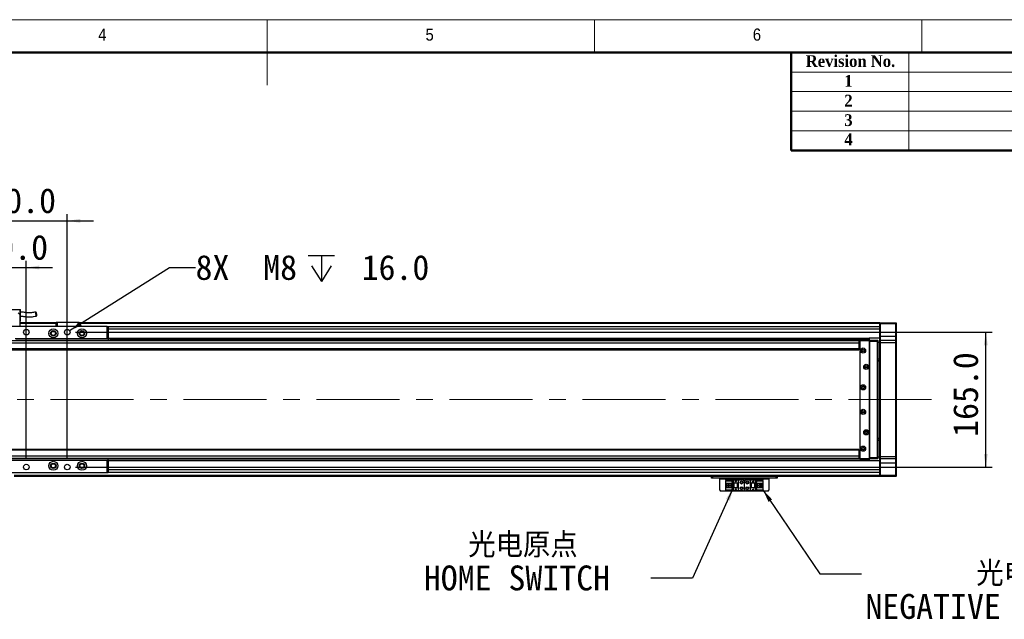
# Model space of a CAD drawing. Header units: millimetres. Extents: x 40 to 3320, y 40 to 2336.
# Tile 6 of 7: x 1377 to 2581, y 1603 to 2336. Entities that reach past the tile are written whole.
import ezdxf

# ---------------------------------------------------------------- set-up
doc = ezdxf.new("R2010")
doc.units = ezdxf.units.MM
doc.header["$LTSCALE"] = 8
doc.linetypes.add('CENTERX2', pattern=[20.32, 12.7, -2.54, 2.54, -2.54])
doc.layers.add('DIMNS', color=7, linetype='Continuous')
doc.styles.add('SLDTEXTSTYLE0', font='Gothic.ttf', dxfattribs={"width": 0.913})
doc.styles.add('SLDTEXTSTYLE1', font='timesbd.ttf', dxfattribs={"width": 0.933})
doc.styles.add('SLDTEXTSTYLE7', font='txt')
doc.styles.add('SLDTEXTSTYLE8', font='txt', dxfattribs={"bigfont": 'bigfont'})
doc.dimstyles.new('SLDDIMSTYLE0', dxfattribs={"dimtxt": 30.4, "dimasz": 16, "dimexe": 0, "dimexo": 0.0625, "dimgap": 7.6, "dimtad": 2, "dimdec": 1, "dimrnd": 1e-09, "dimzin": 4, "dimdsep": 46, "dimtxsty": 'SLDTEXTSTYLE7', "dimsah": 1, "dimcen": 0.09, "dimadec": 0, "dimazin": 1, "dimtfac": 1, "dimtdec": 1, "dimtmove": 0, "dimatfit": 0, "dimfxl": 0, "dimfrac": 2, "dimtolj": 1, "dimtzin": 12, "dimarcsym": 0})
doc.dimstyles.new('SLDDIMSTYLE3', dxfattribs={"dimtxt": 0.18, "dimasz": 16, "dimexe": 0, "dimexo": 0.0625, "dimgap": 0, "dimtad": 0, "dimtih": 1, "dimtoh": 1, "dimdec": 0, "dimrnd": 1e-09, "dimzin": 0, "dimdsep": 46, "dimtxsty": 'Standard', "dimsah": 1, "dimcen": 0.09, "dimadec": 0, "dimazin": 0, "dimtfac": 16, "dimtdec": 0, "dimtofl": 0, "dimtmove": 0, "dimatfit": 3, "dimfxl": 0, "dimfrac": 2, "dimtolj": 1, "dimtzin": 0, "dimarcsym": 0})
doc.dimstyles.new('SLDDIMSTYLE5', dxfattribs={"dimtxt": 30.4, "dimasz": 16, "dimexe": 0, "dimexo": 0.0625, "dimgap": 7.6, "dimtad": 0, "dimtih": 1, "dimtoh": 1, "dimdec": 6, "dimrnd": 1e-09, "dimzin": 12, "dimdsep": 46, "dimtxsty": 'SLDTEXTSTYLE7', "dimsah": 1, "dimcen": 0, "dimadec": 0, "dimazin": 3, "dimtfac": 1, "dimtdec": 1, "dimtofl": 0, "dimtmove": 0, "dimatfit": 3, "dimfxl": 0, "dimfrac": 2, "dimtolj": 1, "dimtzin": 12, "dimarcsym": 0})

# ---------------------------------------------------------------- blocks, each defined once
blk = doc.blocks.new('_D_13')
at = {"layer": 'DIMNS'}
for p, q in [((1445.7, 1953.9), (2566, 1953.9)), ((2558, 1788.9), (2558, 1953.9)), ((1445.7, 1788.9), (2566, 1788.9))]:
    blk.add_line(p, q, dxfattribs=at)
for points in [[(2558, 1953.9), (2555.6, 1937.9), (2560.4, 1937.9)], [(2558, 1788.9), (2560.4, 1804.9), (2555.6, 1804.9)]]:
    blk.add_solid(points, dxfattribs=at)
at = {"layer": 'DIMNS', "insert": (2518.1, 1825.9), "char_height": 30.4, "attachment_point": 1, "rotation": 90, "style": 'SLDTEXTSTYLE7'}
blk.add_mtext('165.0', dxfattribs=at)
blk = doc.blocks.new('SW_SYMBOL_HOLE_DEPTH')
at = {"layer": 'DIMNS', "color": 0}
for p, q in [((0, 7000), (6400, 7000)), ((3200, 7000), (3200, 600)), ((800, 4440), (3200, 600)), ((5600, 4440), (3200, 600))]:
    blk.add_line(p, q, dxfattribs=at)
blk = doc.blocks.new('_D_15')
at = {"layer": 'DIMNS'}
for p, q in [((1438.4, 1955.7), (1560.3, 2032.9)), ((1560.3, 2032.9), (1592.3, 2032.9))]:
    blk.add_line(p, q, dxfattribs=at)
blk.add_solid([(1438.4, 1955.7), (1453.2, 1962.3), (1450.6, 1966.3)], dxfattribs=at)
at = {"layer": 'DIMNS', "xscale": 0.004985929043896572, "yscale": 0.004985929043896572, "zscale": 0.004985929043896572}
blk.add_blockref('SW_SYMBOL_HOLE_DEPTH', (1730.1, 2012.8), dxfattribs=at)
at = {"layer": 'DIMNS', "char_height": 30.4, "attachment_point": 1, "style": 'SLDTEXTSTYLE7'}
for s, insert in [('8X  M8 ', (1592.3, 2048.2)), (' 16.0', (1774.6, 2048.2))]:
    blk.add_mtext(s, dxfattribs=dict(at, insert=insert))
blk = doc.blocks.new('_D_16')
at = {"layer": 'DIMNS'}
for p, q in [((1335.5, 1799.1), (1335.5, 2040.9)), ((1385.5, 1799.1), (1385.5, 2040.9)), ((1335.5, 2032.9), (1303.5, 2032.9)), ((1335.5, 2032.9), (1385.5, 2032.9)), ((1385.5, 2032.9), (1417.5, 2032.9))]:
    blk.add_line(p, q, dxfattribs=at)
for points in [[(1335.5, 2032.9), (1319.5, 2035.3), (1319.5, 2030.5)], [(1385.5, 2032.9), (1401.5, 2030.5), (1401.5, 2035.3)]]:
    blk.add_solid(points, dxfattribs=at)
at = {"layer": 'DIMNS', "insert": (1329.4, 2072.8), "char_height": 30.4, "attachment_point": 1, "style": 'SLDTEXTSTYLE7'}
blk.add_mtext('50.0', dxfattribs=at)
blk = doc.blocks.new('_D_17')
at = {"layer": 'DIMNS'}
for p, q in [((1285.5, 1799.1), (1285.5, 2098)), ((1435.5, 1799.1), (1435.5, 2098)), ((1285.5, 2090), (1253.5, 2090)), ((1285.5, 2090), (1435.5, 2090)), ((1435.5, 2090), (1467.5, 2090))]:
    blk.add_line(p, q, dxfattribs=at)
for points in [[(1285.5, 2090), (1269.5, 2092.4), (1269.5, 2087.6)], [(1435.5, 2090), (1451.5, 2087.6), (1451.5, 2092.4)]]:
    blk.add_solid(points, dxfattribs=at)
at = {"layer": 'DIMNS', "insert": (1318.4, 2129.9), "char_height": 30.4, "attachment_point": 1, "style": 'SLDTEXTSTYLE7'}
blk.add_mtext('150.0', dxfattribs=at)
blk = doc.blocks.new('SW_NOTE_6')
at = {"layer": 'DIMNS', "color": 0, "char_height": 30.4, "attachment_point": 1}
for s, insert, style in [('  光电原点', (-277.4, 55.8), 'SLDTEXTSTYLE8'), ('HOME SWITCH', (-277.4, 15.6), 'SLDTEXTSTYLE7')]:
    blk.add_mtext(s, dxfattribs=dict(at, insert=insert, style=style))
blk = doc.blocks.new('SW_NOTE_7')
at = {"layer": 'DIMNS', "color": 0, "char_height": 30.4, "attachment_point": 1}
for s, insert, style in [('     光电负限位', (4.7, 15.5), 'SLDTEXTSTYLE8'), ('NEGATIVE LIMIT SWITCH', (4.7, -24.7), 'SLDTEXTSTYLE7')]:
    blk.add_mtext(s, dxfattribs=dict(at, insert=insert, style=style))

msp = doc.modelspace()

# ---------------------------------------------------------------- linework, layer by layer
at = {"color": 7, "linetype": 'Continuous', "lineweight": 18}
for p, q in [((3320, 2336), (40, 2336)), ((1680, 2336), (1680, 2256)), ((2080, 2296), (2080, 2336)), ((2480, 2336), (2480, 2296)), ((80, 2296), (3280, 2296)), ((2464, 2296), (2464, 2176)), ((2320, 2272), (3280, 2272)), ((2320, 2248), (3280, 2248)), ((2320, 2224), (3280, 2224)), ((2320, 2200), (3280, 2200))]:
    msp.add_line(p, q, dxfattribs=at)
at = {"color": 7, "linetype": 'Continuous', "lineweight": 50}
for p, q in [((3280, 2296), (80, 2296)), ((2320, 2296), (2320, 2176)), ((3280, 2176), (2320, 2176))]:
    msp.add_line(p, q, dxfattribs=at)
at = {"color": 7, "linetype": 'Continuous', "lineweight": 25}
for p, q in [((1343.4973235, 1981.7031147), (1377.4973327, 1981.7031147)), ((1377.4973327, 1975.3031181), (1375.4972989, 1977.3031147)), ((1377.4973327, 1981.7031147), (1378.4973199, 1981.7031147)), ((1377.4973327, 1981.7031147), (1377.4973327, 1975.3031181)), ((1377.4973327, 1975.3031181), (1377.4973327, 1960.9031202)), ((1378.4973199, 1967.3031168), (1378.4973199, 1981.7031147)), ((1377.4973327, 1967.3031168), (1378.4973199, 1967.3031168)), ((1421.9973261, 1965.4031144), (1377.4973327, 1965.4031144)), ((1377.4973327, 1965.2031185), (1421.9973261, 1965.2031185)), ((1377.4973327, 1965.0031151), (1421.9973261, 1965.0031151)), ((1421.9973261, 1964.9031209), (1377.4973327, 1964.9031209)), ((1421.9973261, 1965.6031178), (1422.2973163, 1965.9031154)), ((1422.9973132, 1965.6031178), (1421.9973261, 1965.6031178)), ((1421.9973261, 1960.9031202), (1421.9973261, 1965.6031178)), ((1422.2973163, 1965.9031154), (1423.1215889, 1965.9031154)), ((1422.9973132, 1965.6031178), (1423.1215889, 1965.9031154)), ((1448.9973361, 1965.6031178), (1422.9973132, 1965.6031178)), ((1422.9973132, 1965.6031178), (1422.9973132, 1960.9031202)), ((1423.1215889, 1965.9031154), (1448.8730604, 1965.9031154)), ((1448.9973361, 1965.6031178), (1448.8730604, 1965.9031154)), ((1448.8730604, 1965.9031154), (1449.697333, 1965.9031154)), ((1449.9973232, 1965.6031178), (1448.9973361, 1965.6031178)), ((1448.9973361, 1960.9031202), (1448.9973361, 1965.6031178)), ((1449.697333, 1965.9031154), (1449.9973232, 1965.6031178)), ((1449.9973232, 1965.6031178), (1449.9973232, 1960.9031202)), ((2428.4972722, 1965.4031144), (1449.9973232, 1965.4031144)), ((1449.9973232, 1965.2031185), (2240.4973084, 1965.2031185)), ((1449.9973232, 1965.0031151), (2240.4973084, 1965.0031151)), ((2428.4972722, 1964.9031209), (1449.9973232, 1964.9031209)), ((2240.4973084, 1965.2031185), (2240.4973084, 1965.0031151)), ((2240.4973084, 1964.9031209), (2240.4973084, 1965.0031151)), ((2428.4972722, 1965.1031168), (2428.797322, 1965.4031144)), ((2428.4972722, 1965.4031144), (2428.4972722, 1965.1031168)), ((2428.4972722, 1963.9031188), (2428.4972722, 1965.1031168)), ((2428.4972722, 1963.9031188), (2428.797322, 1963.9031188)), ((2428.4972722, 1948.9031182), (2428.4972722, 1963.9031188)), ((2428.797322, 1965.4031144), (2428.797322, 1963.9031188)), ((2428.797322, 1965.4031144), (2448.1973225, 1965.4031144)), ((2448.1973225, 1963.9031188), (2428.797322, 1963.9031188)), ((2428.797322, 1963.9031188), (2428.797322, 1948.9031182)), ((2448.1973225, 1963.9031188), (2448.1973225, 1965.4031144)), ((2448.1973225, 1965.4031144), (2448.4973723, 1965.1031168)), ((2448.1973225, 1963.9031188), (2448.4973723, 1963.9031188)), ((2448.1973225, 1948.9031182), (2448.1973225, 1963.9031188)), ((2448.4973723, 1965.1031168), (2448.4973723, 1963.9031188)), ((2448.4973723, 1963.9031188), (2448.4973723, 1948.9031182)), ((1484.4973261, 1960.9031202), (1236.4973003, 1960.9031202)), ((1484.4973261, 1945.9031196), (1484.4973261, 1960.9031202)), ((1484.4973261, 1960.9031202), (1485.4973132, 1960.9031202)), ((1485.4973132, 1960.9031202), (1485.4973132, 1945.9031196)), ((2428.4972722, 1960.4031192), (1485.4973132, 1960.4031192)), ((2402.9973323, 1943.4031145), (316.997307, 1943.4031145)), ((2402.9973323, 1940.4031159), (316.997307, 1940.4031159)), ((1484.4973261, 1945.9031196), (1372.0171625, 1945.9031196)), ((1485.4973132, 1945.4031186), (1372.8972847, 1945.4031186)), ((1485.4973132, 1945.9031196), (1484.4973261, 1945.9031196)), ((1485.4973132, 1946.4031206), (2415.4972607, 1946.4031206)), ((1485.4973132, 1945.9031196), (1485.4973132, 1945.4031186)), ((1485.4973132, 1945.4031186), (1485.4973132, 1943.4031145)), ((2415.4972607, 1945.9731178), (1486.9821841, 1945.9731178)), ((1487.7478654, 1945.3990282), (2415.4972607, 1945.3990282)), ((1489.0062982, 1943.4031145), (1489.0973145, 1944.7052898)), ((2402.9973323, 1943.4031145), (2402.9973323, 1940.4031159)), ((2403.9972598, 1942.6212059), (2402.9973323, 1942.6212059)), ((2403.9972598, 1941.4031179), (2402.9973323, 1941.4031179)), ((2402.9973323, 1940.4031159), (2402.9973323, 1933.4031129)), ((2404.2973096, 1943.9031156), (2403.9972598, 1943.6031179)), ((2404.2973096, 1943.6031179), (2403.9972598, 1943.6031179)), ((2403.9972598, 1942.903121), (2403.9972598, 1943.6031179)), ((2404.4973428, 1943.4031145), (2403.9972598, 1942.903121)), ((2403.9972598, 1942.903121), (2403.9972598, 1799.9031143)), ((2404.2973096, 1943.6031179), (2404.2973096, 1943.9031156)), ((2404.2973096, 1943.9031156), (2416.4973075, 1943.9031156)), ((2404.2973096, 1943.6031179), (2404.2973096, 1943.2031186)), ((2416.4973075, 1943.6031179), (2404.2973096, 1943.6031179)), ((2415.4972607, 1943.4031145), (2404.4973428, 1943.4031145)), ((2415.4972607, 1946.4031206), (2415.4972607, 1945.9731178)), ((2428.4972722, 1946.4031206), (2415.4972607, 1946.4031206)), ((2415.4972607, 1945.9731178), (2415.4972607, 1945.3990282)), ((2415.4972607, 1945.3990282), (2415.4972607, 1943.9031156)), ((2415.9973437, 1942.903121), (2415.4972607, 1943.4031145)), ((2415.9973437, 1799.9031143), (2415.9973437, 1942.903121)), ((2416.4973075, 1942.40312), (2416.4973075, 1943.9031156)), ((2416.4973075, 1943.9031156), (2425.6972844, 1943.9031156)), ((2425.6972844, 1942.40312), (2416.4973075, 1942.40312)), ((2416.4973075, 1800.4031153), (2416.4973075, 1942.40312)), ((2425.6972844, 1942.40312), (2425.6972844, 1943.9031156)), ((2425.9973342, 1943.6031179), (2425.6972844, 1943.9031156)), ((2425.6972844, 1800.4031153), (2425.6972844, 1942.40312)), ((2425.9973342, 1942.40312), (2425.6972844, 1942.40312)), ((2425.9973342, 1943.6031179), (2425.9973342, 1942.40312)), ((2425.9973342, 1942.40312), (2425.9973342, 1800.4031153)), ((2428.4972722, 1941.4031179), (2425.9973342, 1941.4031179)), ((2428.4972722, 1948.9031182), (2428.797322, 1948.9031182)), ((2428.4972722, 1943.6031179), (2428.4972722, 1948.9031182)), ((2428.797322, 1943.9031156), (2428.4972722, 1943.6031179)), ((2428.4972722, 1940.9031169), (2428.4972722, 1943.6031179)), ((2428.797322, 1940.9031169), (2428.4972722, 1940.9031169)), ((2428.4972722, 1801.9031184), (2428.4972722, 1940.9031169)), ((2428.797322, 1948.9031182), (2428.797322, 1943.9031156)), ((2428.797322, 1948.9031182), (2448.1973225, 1948.9031182)), ((2428.797322, 1943.9031156), (2428.797322, 1940.9031169)), ((2428.797322, 1943.9031156), (2448.1973225, 1943.9031156)), ((2448.1973225, 1940.9031169), (2428.797322, 1940.9031169)), ((2428.797322, 1940.9031169), (2428.797322, 1801.9031184)), ((2448.1973225, 1943.9031156), (2448.1973225, 1948.9031182)), ((2448.1973225, 1948.9031182), (2448.4973723, 1948.9031182)), ((2448.1973225, 1940.9031169), (2448.1973225, 1943.9031156)), ((2448.1973225, 1943.9031156), (2448.4973723, 1943.6031179)), ((2448.1973225, 1940.9031169), (2448.4973723, 1940.9031169)), ((2448.1973225, 1801.9031184), (2448.1973225, 1940.9031169)), ((2448.4973723, 1948.9031182), (2448.4973723, 1943.6031179)), ((2448.4973723, 1943.6031179), (2448.4973723, 1940.9031169)), ((2448.4973723, 1940.9031169), (2448.4973723, 1801.9031184)), ((2402.9973323, 1933.4031129), (316.997307, 1933.4031129)), ((316.997307, 1932.4031146), (2402.9973323, 1932.4031146)), ((2402.9973323, 1933.4031129), (2402.9973323, 1932.4031146)), ((2425.9973342, 1921.4031184), (2428.4972722, 1921.4031184)), ((2425.9973342, 1919.4031181), (2428.4972722, 1919.4031181)), ((2428.4972722, 1918.403116), (2425.9973342, 1918.403116)), ((2425.9973342, 1824.4031193), (2428.4972722, 1824.4031193)), ((2428.4972722, 1823.4031172), (2425.9973342, 1823.4031172)), ((2428.4972722, 1821.4031169), (2425.9973342, 1821.4031169)), ((2402.9973323, 1810.4031207), (316.997307, 1810.4031207)), ((2402.9973323, 1809.4031187), (316.997307, 1809.4031187)), ((2402.9973323, 1810.4031207), (2402.9973323, 1809.4031187)), ((2402.9973323, 1809.4031187), (2402.9973323, 1802.4031194)), ((2402.9973323, 1802.4031194), (316.997307, 1802.4031194)), ((2402.9973323, 1799.4031207), (316.997307, 1799.4031207)), ((1485.4973132, 1797.4031167), (1235.4973132, 1797.4031167)), ((1484.4973261, 1796.9031157), (1236.4973003, 1796.9031157)), ((1484.4973261, 1781.9031151), (1484.4973261, 1796.9031157)), ((1484.4973261, 1796.9031157), (1485.4973132, 1796.9031157)), ((1485.4973132, 1797.4031167), (1485.4973132, 1799.4031207)), ((2415.4972607, 1797.4072071), (1485.4973132, 1797.4072071)), ((1485.4973132, 1797.4031167), (1485.4973132, 1796.9031157)), ((1485.4973132, 1796.9031157), (1485.4973132, 1781.9031151)), ((2415.4972607, 1796.8331175), (1485.4973132, 1796.8331175)), ((2415.4972607, 1796.4031147), (1485.4973132, 1796.4031147)), ((2402.9973323, 1802.4031194), (2402.9973323, 1799.4031207)), ((2402.9973323, 1801.4031173), (2403.9972598, 1801.4031173)), ((2402.9973323, 1800.1850294), (2403.9972598, 1800.1850294)), ((2403.9972598, 1799.9031143), (2404.4973428, 1799.4031207)), ((2403.9972598, 1799.2031174), (2403.9972598, 1799.9031143)), ((2403.9972598, 1799.2031174), (2404.2973096, 1799.2031174)), ((2403.9972598, 1799.2031174), (2404.2973096, 1798.9031197)), ((2404.2973096, 1799.6031167), (2404.2973096, 1799.2031174)), ((2404.2973096, 1799.2031174), (2416.4973075, 1799.2031174)), ((2404.2973096, 1798.9031197), (2404.2973096, 1799.2031174)), ((2416.4973075, 1798.9031197), (2404.2973096, 1798.9031197)), ((2404.4973428, 1799.4031207), (2415.4972607, 1799.4031207)), ((2415.4972607, 1799.4031207), (2415.9973437, 1799.9031143)), ((2415.4972607, 1798.9031197), (2415.4972607, 1797.4072071)), ((2415.4972607, 1797.4072071), (2415.4972607, 1796.8331175)), ((2415.4972607, 1796.8331175), (2415.4972607, 1796.4031147)), ((2428.4972722, 1796.4031147), (2415.4972607, 1796.4031147)), ((2416.4973075, 1800.4031153), (2425.6972844, 1800.4031153)), ((2416.4973075, 1798.9031197), (2416.4973075, 1800.4031153)), ((2425.6972844, 1798.9031197), (2416.4973075, 1798.9031197)), ((2425.9973342, 1800.4031153), (2425.6972844, 1800.4031153)), ((2425.6972844, 1798.9031197), (2425.6972844, 1800.4031153)), ((2425.9973342, 1799.2031174), (2425.6972844, 1798.9031197)), ((2425.9973342, 1801.4031173), (2428.4972722, 1801.4031173)), ((2425.9973342, 1800.4031153), (2425.9973342, 1799.2031174)), ((2428.797322, 1801.9031184), (2428.4972722, 1801.9031184)), ((2428.4972722, 1799.2031174), (2428.4972722, 1801.9031184)), ((2428.797322, 1798.9031197), (2428.4972722, 1799.2031174)), ((2428.4972722, 1793.903117), (2428.4972722, 1799.2031174)), ((2428.797322, 1793.903117), (2428.4972722, 1793.903117)), ((2428.4972722, 1778.9031165), (2428.4972722, 1793.903117)), ((2428.797322, 1801.9031184), (2448.1973225, 1801.9031184)), ((2428.797322, 1801.9031184), (2428.797322, 1798.9031197)), ((2448.1973225, 1798.9031197), (2428.797322, 1798.9031197)), ((2428.797322, 1798.9031197), (2428.797322, 1793.903117)), ((2428.797322, 1793.903117), (2448.1973225, 1793.903117)), ((2428.797322, 1793.903117), (2428.797322, 1778.9031165)), ((2448.1973225, 1801.9031184), (2448.4973723, 1801.9031184)), ((2448.1973225, 1798.9031197), (2448.1973225, 1801.9031184)), ((2448.1973225, 1798.9031197), (2448.4973723, 1799.2031174)), ((2448.1973225, 1793.903117), (2448.1973225, 1798.9031197)), ((2448.4973723, 1793.903117), (2448.1973225, 1793.903117)), ((2448.1973225, 1778.9031165), (2448.1973225, 1793.903117)), ((2448.4973723, 1801.9031184), (2448.4973723, 1799.2031174)), ((2448.4973723, 1799.2031174), (2448.4973723, 1793.903117)), ((2448.4973723, 1793.903117), (2448.4973723, 1778.9031165)), ((1484.4973261, 1781.9031151), (1236.4973003, 1781.9031151)), ((1485.4973132, 1781.9031151), (1484.4973261, 1781.9031151)), ((2428.4972722, 1782.4031161), (1485.4973132, 1782.4031161)), ((2428.4972722, 1777.4031209), (1370.4973037, 1777.4031209)), ((2222.9972655, 1775.4031168), (2222.9972655, 1777.4031209)), ((2223.9973122, 1775.4031168), (2222.9972655, 1775.4031168)), ((2223.9973122, 1777.4031209), (2223.9973122, 1775.4031168)), ((2301.9972617, 1775.4031168), (2223.9973122, 1775.4031168)), ((2232.997256, 1775.4031168), (2232.997256, 1774.4031148)), ((2232.997256, 1774.4031148), (2292.997318, 1774.4031148)), ((2232.997256, 1760.6031196), (2232.997256, 1774.4031148)), ((2240.2972752, 1772.3031165), (2240.2972752, 1773.1031151)), ((2240.2972752, 1773.1031151), (2249.4973714, 1773.1031151)), ((2248.5973412, 1772.3031165), (2240.2972752, 1772.3031165)), ((2240.2972752, 1772.3031165), (2240.2972752, 1771.8031155)), ((2248.0972583, 1771.8031155), (2240.2972752, 1771.8031155)), ((2240.2972752, 1769.2031162), (2240.2972752, 1771.8031155)), ((2240.2972752, 1769.2031162), (2246.4973504, 1769.2031162)), ((2240.2972752, 1763.6031182), (2240.2972752, 1769.2031162)), ((2241.5973718, 1763.6031182), (2241.5973718, 1769.2031162)), ((2242.0973355, 1768.8531177), (2242.0973355, 1769.2031162)), ((2246.4973504, 1768.8531177), (2242.0973355, 1768.8531177)), ((2242.0973355, 1763.9531167), (2242.0973355, 1768.8531177)), ((2246.4973504, 1769.2031162), (2246.4973504, 1763.6031182)), ((2248.0972583, 1771.8031155), (2248.5973412, 1772.3031165)), ((2248.0972583, 1761.0031189), (2248.0972583, 1771.8031155)), ((2248.5973412, 1760.5031179), (2248.5973412, 1772.3031165)), ((2249.4973714, 1773.1031151), (2255.4972941, 1773.1031151)), ((2249.4973714, 1773.1031151), (2249.4973714, 1769.4031196)), ((2249.4973714, 1769.4031196), (2255.4972941, 1769.4031196)), ((2249.4973714, 1769.4031196), (2249.4973714, 1763.4031148)), ((2249.9973351, 1769.4031196), (2249.9973351, 1763.4031148)), ((2250.2972657, 1769.4031196), (2250.2972657, 1763.4031148)), ((2251.8972928, 1771.6031195), (2252.097326, 1771.6031195)), ((2252.4972731, 1770.4031141), (2251.8972928, 1771.6031195)), ((2252.097326, 1772.0031189), (2252.8973395, 1772.0031189)), ((2252.097326, 1771.6031195), (2252.097326, 1772.0031189)), ((2253.0973727, 1771.6031195), (2252.4972731, 1770.4031141)), ((2252.8973395, 1772.0031189), (2252.8973395, 1771.6031195)), ((2252.8973395, 1771.6031195), (2253.0973727, 1771.6031195)), ((2254.6972806, 1763.4031148), (2254.6972806, 1769.4031196)), ((2254.9973304, 1763.4031148), (2254.9973304, 1769.4031196)), ((2255.4972941, 1773.1031151), (2255.4972941, 1769.4031196)), ((2255.4972941, 1773.1031151), (2260.9973723, 1773.1031151)), ((2255.4972941, 1769.4031196), (2255.4972941, 1763.4031148)), ((2262.9973466, 1761.7031159), (2262.9973466, 1771.1031185)), ((2264.9973208, 1773.1031151), (2270.4972798, 1773.1031151)), ((2270.4972798, 1769.4031196), (2270.4972798, 1773.1031151)), ((2270.4972798, 1773.1031151), (2276.4973218, 1773.1031151)), ((2270.4972798, 1769.4031196), (2276.4973218, 1769.4031196)), ((2270.4972798, 1763.4031148), (2270.4972798, 1769.4031196)), ((2270.9973628, 1769.4031196), (2270.9973628, 1763.4031148)), ((2271.2972934, 1769.4031196), (2271.2972934, 1763.4031148)), ((2272.8973204, 1770.8031209), (2273.4973008, 1772.0031189)), ((2273.0973536, 1770.8031209), (2272.8973204, 1770.8031209)), ((2273.0973536, 1770.4031141), (2273.0973536, 1770.8031209)), ((2273.8973672, 1770.4031141), (2273.0973536, 1770.4031141)), ((2273.4973008, 1772.0031189), (2274.0972812, 1770.8031209)), ((2273.8973672, 1770.8031209), (2273.8973672, 1770.4031141)), ((2274.0972812, 1770.8031209), (2273.8973672, 1770.8031209)), ((2275.6973082, 1763.4031148), (2275.6973082, 1769.4031196)), ((2275.997358, 1763.4031148), (2275.997358, 1769.4031196)), ((2276.4973218, 1769.4031196), (2276.4973218, 1773.1031151)), ((2276.4973218, 1773.1031151), (2285.6972987, 1773.1031151)), ((2276.4973218, 1763.4031148), (2276.4973218, 1769.4031196)), ((2285.6972987, 1772.3031165), (2277.3973519, 1772.3031165)), ((2277.3973519, 1772.3031165), (2277.8973157, 1771.8031155)), ((2277.3973519, 1772.3031165), (2277.3973519, 1760.5031179)), ((2277.8973157, 1771.8031155), (2277.8973157, 1761.0031189)), ((2285.6972987, 1771.8031155), (2277.8973157, 1771.8031155)), ((2279.4973428, 1769.2031162), (2285.6972987, 1769.2031162)), ((2279.4973428, 1763.6031182), (2279.4973428, 1769.2031162)), ((2283.8973576, 1768.8531177), (2279.4973428, 1768.8531177)), ((2283.8973576, 1769.2031162), (2283.8973576, 1768.8531177)), ((2283.8973576, 1768.8531177), (2283.8973576, 1763.9531167)), ((2284.3973214, 1769.2031162), (2284.3973214, 1763.6031182)), ((2285.6972987, 1773.1031151), (2285.6972987, 1772.3031165)), ((2285.6972987, 1771.8031155), (2285.6972987, 1772.3031165)), ((2285.6972987, 1771.8031155), (2285.6972987, 1769.2031162)), ((2285.6972987, 1769.2031162), (2285.6972987, 1763.6031182)), ((2292.997318, 1774.4031148), (2292.997318, 1775.4031168)), ((2292.997318, 1774.4031148), (2292.997318, 1760.6031196)), ((2301.9972617, 1775.4031168), (2301.9972617, 1777.4031209)), ((2302.9973084, 1775.4031168), (2301.9972617, 1775.4031168)), ((2302.9973084, 1777.4031209), (2302.9973084, 1775.4031168)), ((2428.797322, 1778.9031165), (2428.4972722, 1778.9031165)), ((2428.4972722, 1777.7031185), (2428.4972722, 1778.9031165)), ((2428.797322, 1777.4031209), (2428.4972722, 1777.7031185)), ((2428.4972722, 1777.7031185), (2428.4972722, 1777.4031209)), ((2428.797322, 1778.9031165), (2448.1973225, 1778.9031165)), ((2428.797322, 1778.9031165), (2428.797322, 1777.4031209)), ((2448.1973225, 1777.4031209), (2428.797322, 1777.4031209)), ((2448.4973723, 1778.9031165), (2448.1973225, 1778.9031165)), ((2448.1973225, 1777.4031209), (2448.1973225, 1778.9031165)), ((2448.4973723, 1777.7031185), (2448.1973225, 1777.4031209)), ((2448.4973723, 1778.9031165), (2448.4973723, 1777.7031185)), ((2232.997256, 1760.6031196), (2233.9973027, 1759.6031176)), ((2291.9972712, 1759.6031176), (2233.9973027, 1759.6031176)), ((2246.4973504, 1763.6031182), (2240.2972752, 1763.6031182)), ((2240.2972752, 1761.0031189), (2240.2972752, 1763.6031182)), ((2240.2972752, 1761.0031189), (2248.0972583, 1761.0031189)), ((2240.2972752, 1761.0031189), (2240.2972752, 1760.5031179)), ((2240.2972752, 1760.5031179), (2248.5973412, 1760.5031179)), ((2240.2972752, 1759.7031193), (2240.2972752, 1760.5031179)), ((2249.4973714, 1759.7031193), (2240.2972752, 1759.7031193)), ((2242.0973355, 1763.6031182), (2242.0973355, 1763.9531167)), ((2242.0973355, 1763.9531167), (2246.4973504, 1763.9531167)), ((2244.8973233, 1767.2031196), (2243.0573279, 1767.2031196)), ((2243.0573279, 1767.2031196), (2243.0573279, 1765.6031148)), ((2243.0573279, 1765.6031148), (2244.8973233, 1765.6031148)), ((2244.8973233, 1767.2031196), (2244.8973233, 1765.6031148)), ((2248.5973412, 1760.5031179), (2248.0972583, 1761.0031189)), ((2249.4973714, 1763.4031148), (2249.4973714, 1759.7031193)), ((2255.4972941, 1763.4031148), (2249.4973714, 1763.4031148)), ((2255.4972941, 1759.7031193), (2249.4973714, 1759.7031193)), ((2251.8972928, 1762.0031209), (2252.097326, 1762.0031209)), ((2252.4972731, 1760.8031155), (2251.8972928, 1762.0031209)), ((2252.097326, 1762.4031203), (2252.8973395, 1762.4031203)), ((2252.097326, 1762.0031209), (2252.097326, 1762.4031203)), ((2253.0973727, 1762.0031209), (2252.4972731, 1760.8031155)), ((2252.8973395, 1762.4031203), (2252.8973395, 1762.0031209)), ((2252.8973395, 1762.0031209), (2253.0973727, 1762.0031209)), ((2255.4972941, 1763.4031148), (2255.4972941, 1759.7031193)), ((2260.9973723, 1759.7031193), (2255.4972941, 1759.7031193)), ((2270.4972798, 1759.7031193), (2264.9973208, 1759.7031193)), ((2270.4972798, 1759.7031193), (2270.4972798, 1763.4031148)), ((2276.4973218, 1763.4031148), (2270.4972798, 1763.4031148)), ((2276.4973218, 1759.7031193), (2270.4972798, 1759.7031193)), ((2272.8973204, 1761.2031149), (2273.4973008, 1762.4031203)), ((2273.0973536, 1761.2031149), (2272.8973204, 1761.2031149)), ((2273.0973536, 1760.8031155), (2273.0973536, 1761.2031149)), ((2273.8973672, 1760.8031155), (2273.0973536, 1760.8031155)), ((2273.4973008, 1762.4031203), (2274.0972812, 1761.2031149)), ((2273.8973672, 1761.2031149), (2273.8973672, 1760.8031155)), ((2274.0972812, 1761.2031149), (2273.8973672, 1761.2031149)), ((2276.4973218, 1759.7031193), (2276.4973218, 1763.4031148)), ((2285.6972987, 1759.7031193), (2276.4973218, 1759.7031193)), ((2277.8973157, 1761.0031189), (2277.3973519, 1760.5031179)), ((2277.3973519, 1760.5031179), (2285.6972987, 1760.5031179)), ((2277.8973157, 1761.0031189), (2285.6972987, 1761.0031189)), ((2279.4973428, 1763.9531167), (2283.8973576, 1763.9531167)), ((2285.6972987, 1763.6031182), (2279.4973428, 1763.6031182)), ((2281.0973698, 1765.6031148), (2281.0973698, 1767.2031196)), ((2282.9373652, 1767.2031196), (2281.0973698, 1767.2031196)), ((2281.0973698, 1765.6031148), (2282.9373652, 1765.6031148)), ((2282.9373652, 1765.6031148), (2282.9373652, 1767.2031196)), ((2283.8973576, 1763.9531167), (2283.8973576, 1763.6031182)), ((2285.6972987, 1763.6031182), (2285.6972987, 1761.0031189)), ((2285.6972987, 1760.5031179), (2285.6972987, 1761.0031189)), ((2285.6972987, 1760.5031179), (2285.6972987, 1759.7031193)), ((2291.9972712, 1759.6031176), (2292.997318, 1760.6031196))]:
    msp.add_line(p, q, dxfattribs=at)
at = {"color": 8, "linetype": 'Continuous', "lineweight": 25}
for p, q in [((1421.9973261, 1964.4031199), (1377.4973327, 1964.4031199)), ((2428.4972722, 1964.4031199), (1449.9973232, 1964.4031199)), ((2428.4972722, 1957.4031206), (1485.4973132, 1957.4031206)), ((2428.4972722, 1785.4031147), (1485.4973132, 1785.4031147)), ((2428.4972722, 1778.4031154), (1370.4973037, 1778.4031154))]:
    msp.add_line(p, q, dxfattribs=at)
at = {"color": 7, "linetype": 'Continuous', "lineweight": 25, "flags": 128}
msp.add_lwpolyline([(1489.0973145, 1944.7052898), (1488.9262492, 1944.7744088), (1488.4391004, 1944.9712457), (1487.7099568, 1945.2658268), (1486.8499214, 1945.6133069), (1485.989886, 1945.9607871), (1485.4973132, 1946.1597921)], dxfattribs=at)
at = {"color": 7, "linetype": 'Continuous', "lineweight": 25}
for centre, radius in [((1385.4973132, 1953.9031178), 3.4), ((1418.4973132, 1952.4031178), 5.5), ((1418.4973132, 1952.4031178), 3.3), ((1418.4973132, 1952.4031178), 3), ((1418.4973132, 1952.4031178), 2.4585), ((1435.4973132, 1953.9031178), 3.4), ((1453.4973132, 1952.4031178), 5.5), ((1453.4973132, 1952.4031178), 3.3), ((1453.4973132, 1952.4031178), 3), ((1453.4973132, 1952.4031178), 2.4585), ((2407.9973132, 1931.4031178), 3.15), ((2407.9973132, 1931.4031178), 1.7), ((2407.9973132, 1931.4031178), 1.6), ((2407.9973132, 1931.4031178), 1.25), ((2411.9973132, 1911.4031178), 3.15), ((2411.9973132, 1911.4031178), 1.7), ((2411.9973132, 1911.4031178), 1.6), ((2411.9973132, 1911.4031178), 1.25), ((2407.9973132, 1886.4031178), 3.15), ((2407.9973132, 1886.4031178), 1.7), ((2407.9973132, 1886.4031178), 1.6), ((2407.9973132, 1886.4031178), 1.25), ((2407.9973132, 1856.4031178), 3.15), ((2407.9973132, 1856.4031178), 1.7), ((2407.9973132, 1856.4031178), 1.6), ((2407.9973132, 1856.4031178), 1.25), ((2411.9973132, 1831.4031178), 3.15), ((2411.9973132, 1831.4031178), 1.7), ((2411.9973132, 1831.4031178), 1.6), ((2411.9973132, 1831.4031178), 1.25), ((2407.9973132, 1811.4031178), 3.15), ((2407.9973132, 1811.4031178), 1.7), ((2407.9973132, 1811.4031178), 1.6), ((2407.9973132, 1811.4031178), 1.25), ((1418.4973132, 1790.4031178), 5.5), ((1418.4973132, 1790.4031178), 3.3), ((1418.4973132, 1790.4031178), 3), ((1418.4973132, 1790.4031178), 2.4585), ((1453.4973132, 1790.4031178), 5.5), ((1453.4973132, 1790.4031178), 3.3), ((1453.4973132, 1790.4031178), 3), ((1453.4973132, 1790.4031178), 2.4585), ((1385.4973132, 1788.9031178), 3.4), ((1435.4973132, 1788.9031178), 3.4), ((2259.4973132, 1769.9031178), 1.75), ((2259.4973132, 1769.9031178), 1.25), ((2266.4973132, 1769.9031178), 1.75), ((2266.4973132, 1769.9031178), 1.25), ((2259.4973132, 1762.9031178), 1.75), ((2259.4973132, 1762.9031178), 1.25), ((2266.4973132, 1762.9031178), 1.75), ((2266.4973132, 1762.9031178), 1.25)]:
    msp.add_circle(centre, radius, dxfattribs=at)
for centre, radius, start, end in [((1486.3116758, 1944.2811292), 1.82, 30.1224828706, 105.8673084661), ((2260.9973132, 1771.1031178), 2, 0, 90), ((2264.9973132, 1771.1031178), 2, 90, 180), ((2260.9973132, 1761.7031178), 2, 270, 0), ((2264.9973132, 1761.7031178), 2, 180, 270)]:
    msp.add_arc(centre, radius, start, end, dxfattribs=at)
for points, knots in [([(1397.2391064, 1978.4545721), (1396.1947997, 1978.288694), (1394.3746864, 1977.9995863), (1391.9961802, 1977.6287657), (1390.1856608, 1977.4845158), (1388.6014416, 1977.4564237), (1386.8315645, 1977.5364653), (1384.9769274, 1977.7583726), (1383.0794452, 1978.0444227), (1381.5596904, 1978.2661227), (1380.1392243, 1978.401232), (1379.1954174, 1978.4537509), (1378.6381569, 1978.4312886), (1378.4973199, 1978.4256117)], [0, 0, 0, 0, 0.1728216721, 0.3012094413, 0.3945074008, 0.462196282, 0.5503043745, 0.6704383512, 0.7542679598, 0.8531360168, 0.912495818, 0.9778849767, 1, 1, 1, 1]), ([(1378.4973199, 1973.4173538), (1378.8664465, 1973.4333759), (1379.7539743, 1973.4718993), (1381.1252395, 1973.2924079), (1382.541772, 1973.0916469), (1383.8176266, 1972.8993272), (1384.9178117, 1972.7521978), (1385.8707807, 1972.6467463), (1387.1164584, 1972.5379593), (1388.9451183, 1972.4606531), (1391.5448444, 1972.5588893), (1394.5440299, 1972.9773621), (1396.6821737, 1973.3266555), (1397.8098804, 1973.5108809)], [0, 0, 0, 0, 0.05616877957, 0.13505218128, 0.20937227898, 0.27582887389, 0.33263759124, 0.37884151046, 0.42168180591, 0.52248520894, 0.65603948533, 0.81858721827, 1, 1, 1, 1]), ([(1396.8573386, 1977.29252), (1396.8836732, 1977.5416207), (1396.9364015, 1978.040381), (1397.1142852, 1978.4452641), (1397.3369303, 1978.4865816), (1397.5687576, 1978.2064301), (1397.784819, 1977.6955714), (1397.9720154, 1977.002184), (1398.1122677, 1976.1949121), (1398.1899505, 1975.3556504), (1398.1937744, 1974.5768445), (1398.1210138, 1973.9560193), (1397.9798921, 1973.5651797), (1397.7808498, 1973.4781897), (1397.5797996, 1973.5823642), (1397.3902004, 1973.9268398), (1397.2203401, 1974.45782), (1397.0689546, 1975.1914126), (1396.9577796, 1975.9376356), (1396.8837206, 1976.4816157), (1396.8558973, 1976.7406004), (1396.8439873, 1976.8256215), (1396.8441341, 1976.8479514), (1396.842892, 1976.9221174), (1396.8456749, 1977.078249), (1396.8528645, 1977.210327), (1396.8573386, 1977.29252)], [0, 0, 0, 0, 0.0648169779, 0.1297793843, 0.1897320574, 0.242618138, 0.2944137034, 0.3462429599, 0.3987239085, 0.452199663, 0.5066010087, 0.5614522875, 0.6160510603, 0.6697717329, 0.7270680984, 0.7653766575, 0.8036904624, 0.8589086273, 0.9142288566, 0.9495543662, 0.964001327, 0.9648508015, 0.9657586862, 0.9687101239, 0.9805281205, 1, 1, 1, 1])]:
    msp.add_open_spline(points, degree=3, knots=knots, dxfattribs=at)
at = {"layer": 'DIMNS', "linetype": 'CENTERX2', "lineweight": 18}
msp.add_line((2491.8736728, 1871.4031178), (227.3059309, 1871.4031178), dxfattribs=at)

# ---------------------------------------------------------------- block references
at = {"layer": 'DIMNS'}
for name, p in [('SW_NOTE_6', (2148.7335336, 1652.9058501)), ('SW_NOTE_7', (2406.2171137, 1658.3632181))]:
    msp.add_blockref(name, p, dxfattribs=at)

# ---------------------------------------------------------------- texts
at = {"color": 7, "linetype": 'Continuous', "lineweight": 0, "attachment_point": 1}
for s, insert, char_height, style in [('4', (1473.3333333, 2325.1704848), 14.8166667, 'SLDTEXTSTYLE0'), ('5', (1873.3333333, 2325.1704848), 14.8166667, 'SLDTEXTSTYLE0'), ('6', (2273.3333333, 2325.1704848), 14.8166667, 'SLDTEXTSTYLE0'), ('Revision No.', (2337.9920233, 2292.5852783), 14.4, 'SLDTEXTSTYLE1'), ('1', (2385.098183, 2268.3996922), 14.4, 'SLDTEXTSTYLE1'), ('2', (2385.098183, 2244.2041255), 14.4, 'SLDTEXTSTYLE1'), ('3', (2385.098183, 2220.3615997), 14.4, 'SLDTEXTSTYLE1'), ('4', (2385.098183, 2196.9306144), 14.4, 'SLDTEXTSTYLE1')]:
    msp.add_mtext(s, dxfattribs=dict(at, insert=insert, char_height=char_height, style=style))

# ---------------------------------------------------------------- dimensions: what is measured, and where the dimension line sits
at = {"layer": 'DIMNS'}
for base, p1, p2, angle, picture, middle in [((1435.4973132, 2089.9957148), (1285.4973132, 1788.9031178), (1435.4973132, 1788.9031178), 0, '_D_17', (1366.8573204, 2089.9957148)), ((2557.9780677, 1953.9031178), (1435.4973132, 1788.9031178), (1435.4973132, 1953.9031178), 90, '_D_13', (2557.9780677, 1874.307147))]:
    dim = msp.add_linear_dim(base=base, p1=p1, p2=p2, angle=angle, dimstyle='SLDDIMSTYLE0', dxfattribs=at)
    dim.commit()
    dim.dimension.update_dxf_attribs({"geometry": picture, "text_midpoint": middle, "dimtype": 160})
dim = msp.add_linear_dim(base=(1385.4973132, 2032.9219536), p1=(1335.4973132, 1788.9031178), p2=(1385.4973132, 1788.9031178), dimstyle='SLDDIMSTYLE0', dxfattribs=at)
dim.commit()
dim.dimension.update_dxf_attribs({"geometry": '_D_16', "text_midpoint": (1366.8573204, 2032.9219536), "dimtype": 160})
dim = msp.add_diameter_dim_2p(p1=(1432.6248774, 1952.0840211), p2=(1438.369749, 1955.7222144), text='8X  M8 {\\fGDT;x} 16.0\\P', dimstyle='SLDDIMSTYLE5', override={"dimpost": '<>'}, dxfattribs=at)
dim.commit()
dim.dimension.update_dxf_attribs({"geometry": '_D_15', "text_midpoint": (1726.4306101, 2032.9219536), "dimtype": 163})

# ---------------------------------------------------------------- leaders
for points in [[(2249.4973132, 1763.4031178), (2199.5335336, 1652.9058501), (2148.7335336, 1652.9058501)], [(2285.6973132, 1761.0031178), (2355.4171137, 1658.3632181), (2406.2171137, 1658.3632181)]]:
    msp.add_leader(points, dimstyle='SLDDIMSTYLE3', dxfattribs=at)

doc.saveas('drawing.dxf')
